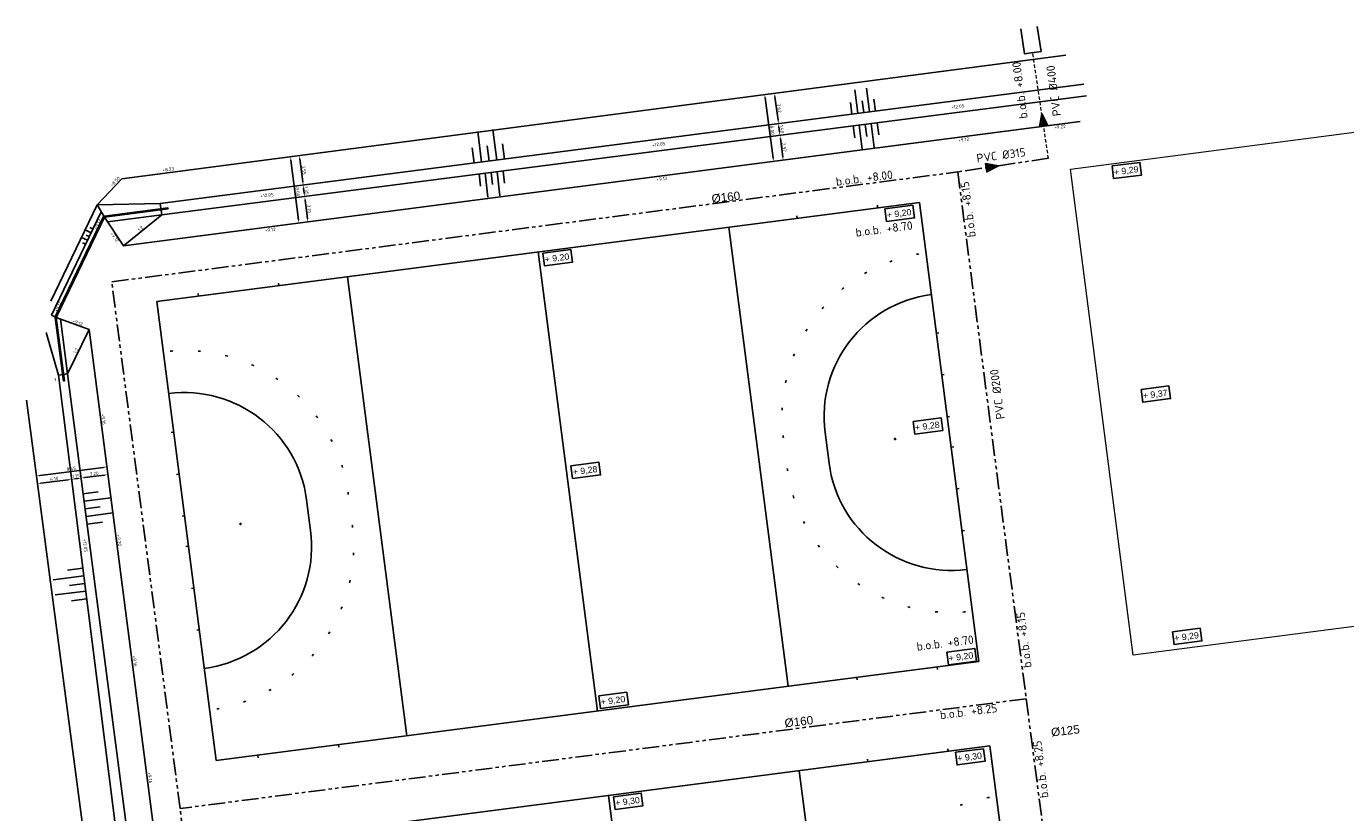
# Model space of a CAD drawing. Header units: metres. Extents: x 167872 to 168189, y 462438 to 462596.
# Tile 3 of 4: x 167872 to 168029, y 462503 to 462596. Entities that reach past the tile are written whole.
import ezdxf

# ---------------------------------------------------------------- set-up
doc = ezdxf.new("R2010")
doc.units = ezdxf.units.M
doc.header["$LTSCALE"] = 0.2
doc.linetypes.add('RI-HWA_PVC', pattern=[6.4, 4, -2.4])
doc.linetypes.add('RIOOL', pattern=[20, 10, -2, 2, -2, 2, -2])
doc.layers.get('0').update_dxf_attribs({"color": 253})
doc.layers.add('B-WE-RI-HWA_TRANSPORTLEIDING_PVC_400-G', color=253, linetype='RI-HWA_PVC', lineweight=18)
doc.layers.add('V02_Open_Verharding', color=253, linetype='Continuous', lineweight=0)
for name, color, linetype in [('C1-Lijn-0.35mm', 253, 'Continuous'), ('C1-Maatvoering', 253, 'Continuous'), ('C2-Bestaand-maaiveldhoogte', 253, 'Continuous'), ('C5-RWA-hoofdriool-pvc-125mm', 253, 'RIOOL'), ('C5-RWA-hoofdriool-pvc-160mm', 253, 'RIOOL'), ('C5-RWA-hoofdriool-pvc-315mm', 253, 'RIOOL'), ('C5-RWA-tekst', 253, 'Continuous'), ('C5-RWA-tekst-bob', 253, 'Continuous'), ('C6-Verharding-tekst-hoogte-woonrijp', 253, 'Continuous'), ('J_grondwal', 253, 'Continuous'), ('MA_A_belijning hockey', 253, 'Continuous'), ('MA_X_maaiveldhoogte nieuw', 253, 'Continuous')]:
    doc.layers.add(name, color=color, linetype=linetype)
doc.styles.add('1_200 2.5 mm', font='arial.ttf', dxfattribs={"height": 0.5})
doc.styles.add('Standaard200', font='isocpeur.ttf', dxfattribs={"height": 0.4})
doc.styles.add('Standaard500', font='isocpeur.ttf', dxfattribs={"height": 1})
doc.styles.get("Standard").update_dxf_attribs({"font": 'arial.ttf'})

# ---------------------------------------------------------------- blocks, each defined once
blk = doc.blocks.new('*U5')
blk.add_lwpolyline([(-2.23, 1.01), (0, 1.01), (0, 0), (-2.23, 0)], close=True)
at = {"style": '1_200 2.5 mm'}
blk.add_attdef('HOOGTE', (-2.15, 0.25), '', height=0.5, dxfattribs=at)

msp = doc.modelspace()

# ---------------------------------------------------------------- hatches: boundary and pattern name
for points in [[(167992.74, 462584.24), (167993.73, 462584.39), (167993.02, 462585.8)], [(167992.74, 462584.24), (167993.73, 462584.39), (167993.02, 462585.8)], [(167992.74, 462584.24), (167993.73, 462584.39), (167993.02, 462585.8)], [(167992.74, 462584.24), (167993.73, 462584.39), (167993.02, 462585.8)], [(167986.32, 462579.88), (167986.47, 462578.89), (167987.88, 462579.6)], [(167986.32, 462579.88), (167986.47, 462578.89), (167987.88, 462579.6)]]:
    msp.add_hatch(color=256).paths.add_polyline_path(points)

# ---------------------------------------------------------------- linework, layer by layer
for p, q in [((167971.15, 462585.85), (167970.78, 462588.65)), ((167972.55, 462586.03), (167972.18, 462588.83)), ((167970.45, 462585.75), (167970.26, 462587.15)), ((167971.85, 462585.94), (167971.66, 462587.34)), ((167973.25, 462586.12), (167973.06, 462587.52)), ((167926.44, 462580.05), (167925.97, 462583.68)), ((167928.26, 462580.29), (167927.78, 462583.92)), ((167970.6, 462584.35), (167970.78, 462582.92)), ((167971.31, 462584.44), (167971.68, 462581.59)), ((167972.02, 462584.53), (167972.2, 462583.11)), ((167972.73, 462584.62), (167973.1, 462581.78)), ((167973.45, 462584.72), (167973.63, 462583.29)), ((167925.54, 462579.93), (167925.3, 462581.75)), ((167927.35, 462580.17), (167927.11, 462581.98)), ((167929.16, 462580.41), (167928.92, 462582.22)), ((167926.13, 462578.64), (167926.31, 462577.21)), ((167926.84, 462578.73), (167927.19, 462575.87)), ((167927.56, 462578.81), (167927.73, 462577.39)), ((167928.27, 462578.9), (167928.62, 462576.05)), ((167928.98, 462578.99), (167929.16, 462577.56))]:
    msp.add_line(p, q)
for points in [[(167990.51, 462595.88), (167990.94, 462592.92), (167992.92, 462593.2), (167992.48, 462596.17)], [(167990.51, 462595.88), (167990.94, 462592.92), (167992.92, 462593.2), (167992.48, 462596.17)], [(167993.02, 462585.8), (167992.74, 462584.24), (167993.73, 462584.39), (167993.02, 462585.8)], [(167993.02, 462585.8), (167992.74, 462584.24), (167993.73, 462584.39), (167993.02, 462585.8)], [(167993.02, 462585.8), (167992.74, 462584.24), (167993.73, 462584.39), (167993.02, 462585.8)], [(167993.02, 462585.8), (167992.74, 462584.24), (167993.73, 462584.39), (167993.02, 462585.8)], [(167987.88, 462579.6), (167986.32, 462579.88), (167986.47, 462578.89), (167987.88, 462579.6)], [(167987.88, 462579.6), (167986.32, 462579.88), (167986.47, 462578.89), (167987.88, 462579.6)]]:
    msp.add_lwpolyline(points)
at = {"layer": 'B-WE-RI-HWA_TRANSPORTLEIDING_PVC_400-G', "ltscale": 0.5}
msp.add_line((167993.81, 462580.5), (167991.93, 462593.06), dxfattribs=at)
at = {"layer": 'C1-Lijn-0.35mm'}
for p, q in [((167881.6, 462573.64), (167889.16, 462574.62)), ((167881.62, 462573.52), (167889.18, 462574.5)), ((167884.09, 462573.84), (167884.08, 462573.96)), ((167884.22, 462573.86), (167884.2, 462573.98)), ((167886.57, 462574.16), (167886.56, 462574.28)), ((167886.7, 462574.18), (167886.68, 462574.3)), ((167889.05, 462574.49), (167889.04, 462574.6)), ((167889.18, 462574.5), (167889.16, 462574.62)), ((167875.76, 462561.66), (167881.51, 462573.58)), ((167875.87, 462561.61), (167881.62, 462573.52)), ((167881.46, 462573.47), (167881.56, 462573.41)), ((167881.51, 462573.58), (167881.62, 462573.52)), ((167881.62, 462573.52), (167881.6, 462573.64)), ((167881.74, 462573.54), (167881.72, 462573.66)), ((167880.16, 462570.78), (167880.27, 462570.73)), ((167880.11, 462570.67), (167880.21, 462570.62)), ((167879.02, 462568.42), (167879.13, 462568.37)), ((167879.07, 462568.53), (167879.18, 462568.47)), ((167877.93, 462566.17), (167878.04, 462566.11)), ((167877.99, 462566.27), (167878.1, 462566.22)), ((167876.85, 462563.91), (167876.96, 462563.86)), ((167876.9, 462564.02), (167877.01, 462563.97)), ((167875.87, 462561.61), (167875.75, 462561.6)), ((167876.73, 462554.04), (167875.75, 462561.6)), ((167875.76, 462561.66), (167875.87, 462561.61)), ((167875.89, 462561.49), (167875.77, 462561.48)), ((167875.82, 462561.77), (167875.92, 462561.72)), ((167876.85, 462554.05), (167875.87, 462561.61)), ((167876.19, 462559.13), (167876.07, 462559.12)), ((167876.21, 462559.01), (167876.09, 462559)), ((167876.51, 462556.65), (167876.4, 462556.64)), ((167876.53, 462556.53), (167876.41, 462556.52)), ((167876.84, 462554.17), (167876.72, 462554.16)), ((167876.85, 462554.05), (167876.73, 462554.04))]:
    msp.add_line(p, q, dxfattribs=at)
at = {"layer": 'C1-Maatvoering'}
for p, q in [((167960.14, 462587.67), (167961.07, 462580.53)), ((167961.3, 462587.82), (167961.67, 462585.02)), ((167961.77, 462584.23), (167961.84, 462583.63)), ((167961.95, 462582.84), (167962.23, 462580.68)), ((167903.76, 462580.29), (167904.68, 462573.2)), ((167904.82, 462580.43), (167905.18, 462577.71)), ((167905.27, 462576.92), (167905.34, 462576.37)), ((167905.45, 462575.58), (167905.74, 462573.33)), ((167873.92, 462542.81), (167881.51, 462543.79)), ((167879.24, 462542.57), (167881.63, 462542.88)), ((167874.04, 462541.9), (167877.31, 462542.31)), ((167878.1, 462542.42), (167878.45, 462542.47))]:
    msp.add_line(p, q, dxfattribs=at)
for points in [[(167960.21, 462587.68), (167960.08, 462587.66), (167960.09, 462588.07)], [(167961.37, 462587.83), (167961.24, 462587.81), (167961.25, 462588.22)], [(167961.73, 462585.03), (167961.6, 462585.01), (167961.72, 462584.62)], [(167961.83, 462584.24), (167961.7, 462584.22), (167961.71, 462584.62)], [(167961.91, 462583.64), (167961.78, 462583.62), (167961.89, 462583.23)], [(167962.01, 462582.84), (167961.88, 462582.83), (167961.89, 462583.23)], [(167903.83, 462580.3), (167903.69, 462580.29), (167903.71, 462580.69)], [(167904.88, 462580.44), (167904.75, 462580.42), (167904.77, 462580.83)], [(167961.14, 462580.54), (167961, 462580.52), (167961.12, 462580.14)], [(167962.29, 462580.69), (167962.16, 462580.67), (167962.28, 462580.29)], [(167905.24, 462577.72), (167905.11, 462577.7), (167905.23, 462577.31)], [(167905.34, 462576.93), (167905.21, 462576.91), (167905.22, 462577.32)], [(167905.41, 462576.38), (167905.28, 462576.36), (167905.39, 462575.97)], [(167905.52, 462575.59), (167905.39, 462575.57), (167905.4, 462575.97)], [(167904.75, 462573.2), (167904.62, 462573.19), (167904.74, 462572.8)], [(167905.81, 462573.34), (167905.68, 462573.32), (167905.79, 462572.94)], [(167875.82, 462554.38), (167875.69, 462554.37), (167875.8, 462553.98)], [(167873.91, 462542.88), (167873.93, 462542.74), (167873.53, 462542.76)], [(167878.09, 462542.49), (167878.11, 462542.35), (167877.7, 462542.37)], [(167878.44, 462542.53), (167878.46, 462542.4), (167878.84, 462542.52)], [(167879.23, 462542.63), (167879.25, 462542.5), (167878.84, 462542.52)], [(167881.5, 462543.86), (167881.52, 462543.73), (167881.9, 462543.85)], [(167881.62, 462542.94), (167881.63, 462542.81), (167882.02, 462542.93)], [(167874.04, 462541.97), (167874.05, 462541.83), (167873.65, 462541.85)], [(167877.3, 462542.38), (167877.32, 462542.25), (167877.71, 462542.36)]]:
    msp.add_solid(points, dxfattribs=at)
at = {"layer": 'C5-RWA-hoofdriool-pvc-125mm'}
for p, q in [((167890.6, 462503.26), (167882.48, 462565.83)), ((167991.16, 462516.31), (167890.6, 462503.26)), ((167898.72, 462440.68), (167890.6, 462503.26))]:
    msp.add_line(p, q, dxfattribs=at)
at = {"layer": 'C5-RWA-hoofdriool-pvc-160mm'}
for q in [(167983.03, 462578.88), (167983.03, 462578.88), (167882.48, 462565.83), (167882.48, 462565.83)]:
    msp.add_line((167882.48, 462565.83), q, dxfattribs=at)
at = {"layer": 'C5-RWA-hoofdriool-pvc-315mm'}
for p, q in [((167993.81, 462580.5), (167983.07, 462578.89)), ((167993.81, 462580.5), (167983.07, 462578.89)), ((167983.03, 462578.88), (167991.16, 462516.31)), ((167983.03, 462578.88), (167991.16, 462516.31)), ((167991.16, 462516.31), (167999.28, 462453.73)), ((167991.16, 462516.31), (167999.28, 462453.73))]:
    msp.add_line(p, q, dxfattribs=at)
at = {"layer": 'J_grondwal'}
for p, q in [((167883.68, 462578.07), (167995.89, 462592.75)), ((167998.02, 462589.32), (167888.25, 462575.12)), ((167888.42, 462573.79), (167998.34, 462587.91)), ((167997.58, 462584.88), (167883.88, 462570.09)), ((167883.68, 462578.07), (167880.76, 462574.97)), ((167880.76, 462574.97), (167875.25, 462563.55)), ((167881.24, 462574.16), (167875.31, 462561.88)), ((167888.25, 462575.12), (167880.76, 462574.97)), ((167880.76, 462574.97), (167881.62, 462573.52)), ((167888.25, 462575.12), (167888.42, 462573.79)), ((167879.89, 462572.28), (167880.24, 462572.11)), ((167883.88, 462570.09), (167881.62, 462573.52)), ((167881.98, 462572.97), (167888.42, 462573.79)), ((167888.42, 462573.79), (167883.88, 462570.09)), ((167878.89, 462571.1), (167879.59, 462570.76)), ((167879.33, 462572), (167880.03, 462571.66)), ((167879.45, 462571.38), (167879.81, 462571.21)), ((167879.01, 462570.48), (167879.38, 462570.31)), ((167875.31, 462561.88), (167875.87, 462561.61)), ((167875.87, 462561.61), (167879.79, 462560.17)), ((167876.4, 462561.42), (167877.24, 462554.89)), ((167876.14, 462554.74), (167874.7, 462559.82)), ((167877.24, 462554.89), (167879.79, 462560.17)), ((167879.79, 462560.17), (167895.46, 462439.39)), ((167877.24, 462554.89), (167876.14, 462554.74)), ((167876.14, 462554.74), (167890.35, 462442.33)), ((167891.82, 462442.51), (167877.24, 462554.89)), ((167887.33, 462438.49), (167872.33, 462551.76)), ((167879.07, 462540.66), (167880.88, 462540.9)), ((167879.19, 462539.76), (167882.38, 462540.18)), ((167879.31, 462538.85), (167881.12, 462539.09)), ((167879.43, 462537.95), (167882.61, 462538.37)), ((167879.55, 462537.04), (167881.37, 462537.28)), ((167879.04, 462531.81), (167877.23, 462531.58)), ((167879.16, 462530.9), (167875.53, 462530.44)), ((167879.27, 462529.99), (167877.46, 462529.76)), ((167879.38, 462529.09), (167875.76, 462528.63)), ((167879.5, 462528.18), (167877.69, 462527.95))]:
    msp.add_line(p, q, dxfattribs=at)
at = {"layer": 'MA_A_belijning hockey'}
for p, q in [((167887.82, 462563.5), (167978.46, 462575.27)), ((167973.5, 462574.62), (167973.47, 462574.92)), ((167955.8, 462572.32), (167962.88, 462517.78)), ((167963.95, 462573.38), (167963.92, 462573.68)), ((167933.14, 462569.38), (167940.22, 462514.84)), ((167910.48, 462566.44), (167917.56, 462511.9)), ((167892.78, 462564.14), (167892.74, 462564.44)), ((167902.33, 462565.38), (167902.29, 462565.68)), ((167887.82, 462563.5), (167894.9, 462508.96)), ((167980.48, 462559.72), (167980.78, 462559.76)), ((167981.12, 462554.77), (167981.42, 462554.81)), ((167981.77, 462549.81), (167982.06, 462549.85)), ((167889.54, 462547.92), (167889.84, 462547.96)), ((167982.24, 462546.18), (167982.54, 462546.22)), ((167890.19, 462542.96), (167890.48, 462543)), ((167982.88, 462541.22), (167983.18, 462541.26)), ((167890.83, 462538), (167891.13, 462538.04)), ((167983.52, 462536.26), (167983.82, 462536.3)), ((167891.3, 462534.37), (167891.6, 462534.41)), ((167891.94, 462529.42), (167892.24, 462529.45)), ((167892.59, 462524.46), (167892.89, 462524.5)), ((167894.9, 462508.96), (167985.54, 462520.72)), ((167980.62, 462519.78), (167980.58, 462520.08)), ((167971.07, 462518.54), (167971.03, 462518.84)), ((167896.2, 462498.94), (167986.84, 462510.71)), ((167899.9, 462509.3), (167899.86, 462509.6)), ((167909.45, 462510.54), (167909.41, 462510.84)), ((167981.88, 462510.06), (167981.84, 462510.36)), ((167972.33, 462508.82), (167972.29, 462509.12)), ((167964.18, 462507.76), (167971.26, 462453.22)), ((167941.52, 462504.82), (167948.6, 462450.28))]:
    msp.add_line(p, q, dxfattribs=at)
for points in [[(167985.54, 462520.72), (167978.46, 462575.27)], [(167993.92, 462456.16), (167986.84, 462510.71)]]:
    msp.add_lwpolyline(points, dxfattribs=at)
at = {"layer": 'MA_A_belijning hockey', "flags": 128}
msp.add_lwpolyline([(167894.9, 462508.96), (167887.82, 462563.5)], dxfattribs=at)
at = {"layer": 'MA_A_belijning hockey'}
for points in [[(167984.12, 462531.67, -0.414197), (167967.73, 462544.3), (167967.49, 462546.11), (167967.26, 462547.93, -0.414203), (167979.88, 462564.32)], [(167893.48, 462519.91, 0.414197), (167906.11, 462536.3), (167905.87, 462538.11), (167905.64, 462539.93, 0.414203), (167889.24, 462552.55)]]:
    msp.add_lwpolyline(points, format="xyb", dxfattribs=at)
for centre in [(167975.58, 462547.16), (167897.78, 462537.06)]:
    msp.add_circle(centre, 0.075, dxfattribs=at)
for centre, start, end in [((167981.52, 462549.77), 99.1042, 99.9798), ((167981.53, 462549.72), 108.7362, 109.6118), ((167981.55, 462549.69), 118.3682, 119.2438), ((167981.57, 462549.65), 128.0002, 128.8758), ((167981.6, 462549.62), 137.6322, 138.5078), ((167981.63, 462549.59), 147.2642, 148.1398), ((167891.38, 462538.06), 94.8106, 95.6862), ((167891.38, 462538.02), 85.1786, 86.0542), ((167891.37, 462537.98), 75.5466, 76.4222), ((167981.67, 462549.57), 156.8962, 157.7718), ((167891.36, 462537.94), 65.9146, 66.7902), ((167891.34, 462537.9), 56.2826, 57.1582), ((167981.71, 462549.56), 166.5282, 167.4038), ((167891.31, 462537.87), 46.6506, 47.5262), ((167981.75, 462549.56), 176.1602, 177.0358), ((167891.28, 462537.84), 37.0186, 37.8942), ((167981.8, 462549.56), 185.7922, 186.6678), ((167891.24, 462537.82), 27.3866, 28.2622), ((167891.21, 462537.8), 17.7546, 18.6302), ((167982.2, 462546.43), 188.1236, 188.9992), ((167891.16, 462537.79), 8.1226, 8.9982), ((167982.16, 462546.42), 197.7556, 198.6312), ((167891.57, 462534.66), 5.7912, 6.6668), ((167982.12, 462546.4), 207.3876, 208.2632), ((167891.61, 462534.67), 356.1592, 357.0348), ((167982.09, 462546.38), 217.0196, 217.8952), ((167982.05, 462546.35), 226.6516, 227.5272), ((167891.65, 462534.66), 346.5272, 347.4028), ((167982.03, 462546.32), 236.2836, 237.1592), ((167891.69, 462534.65), 336.8952, 337.7708), ((167982.01, 462546.28), 245.9156, 246.7912), ((167981.99, 462546.24), 255.5476, 256.4232), ((167981.99, 462546.2), 265.1796, 266.0552), ((167981.99, 462546.16), 274.8116, 275.6872), ((167891.73, 462534.63), 327.2632, 328.1388), ((167891.77, 462534.6), 317.6312, 318.5068), ((167891.8, 462534.57), 307.9992, 308.8748), ((167891.82, 462534.54), 298.3672, 299.2428), ((167891.84, 462534.5), 288.7352, 289.6108), ((167891.85, 462534.46), 279.1032, 279.9788), ((167989.91, 462485.17), 108.7362, 109.6118), ((167989.9, 462485.21), 99.1042, 99.9798)]:
    msp.add_arc(centre, 19.63, start, end, dxfattribs=at)
at = {"layer": 'V02_Open_Verharding'}
for p, q in [((167996.42, 462579.22), (168094.17, 462591.89)), ((168003.86, 462521.5), (167996.42, 462579.22)), ((168101.59, 462534.16), (168003.86, 462521.5))]:
    msp.add_line(p, q, dxfattribs=at)

# ---------------------------------------------------------------- block references
at = {"layer": 'C2-Bestaand-maaiveldhoogte', "xscale": 1.5, "yscale": 1.5, "zscale": 1.5, "rotation": 7.394999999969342}
for p, values in [((168004.87, 462578.52), {'HOOGTE': '+ 9,29'}), ((168008.32, 462551.96), {'HOOGTE': '+ 9,37'}), ((168012.05, 462523.17), {'HOOGTE': '+ 9,29'})]:
    msp.add_blockref('*U5', p, dxfattribs=at).add_auto_attribs(values)
at = {"layer": 'MA_X_maaiveldhoogte nieuw', "xscale": 1.5, "yscale": 1.5, "zscale": 1.5, "rotation": 7.394999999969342}
for p, values in [((167977.89, 462573.43), {'HOOGTE': '+ 9,20'}), ((167937.23, 462568.15), {'HOOGTE': '+ 9,20'}), ((167981.24, 462548.18), {'HOOGTE': '+ 9,28'}), ((167940.57, 462542.9), {'HOOGTE': '+ 9,28'}), ((167985.24, 462520.78), {'HOOGTE': '+ 9,20'}), ((167943.88, 462515.58), {'HOOGTE': '+ 9,20'}), ((167986.27, 462508.87), {'HOOGTE': '+ 9,30'}), ((167945.61, 462503.59), {'HOOGTE': '+ 9,30'})]:
    msp.add_blockref('*U5', p, dxfattribs=at).add_auto_attribs(values)

# ---------------------------------------------------------------- texts
at = {"layer": 'C1-Maatvoering', "char_height": 0.4, "attachment_point": 5, "style": 'Standaard200'}
for s, insert, rotation in [('3.62', (167961.81, 462586.46), 277.373), ('8.00', (167960.97, 462583.84), 277.4133), ('1.40', (167962.13, 462583.97), 277.3192), ('2.97', (167962.41, 462581.8), 277.4133), ('3.55', (167905.32, 462579.11), 277.5), ('8.00', (167904.58, 462576.53), 277.4133), ('1.35', (167905.63, 462576.69), 277.3192), ('3.10', (167905.92, 462574.5), 277.4133), ('4.10', (167875.64, 462542.43), 7.2048), ('8.45', (167877.67, 462543.62), 7.3952), ('1.15', (167878.23, 462542.77), 7.3952), ('3.20', (167880.39, 462543.05), 7.3952)]:
    msp.add_mtext(s, dxfattribs=dict(at, insert=insert, rotation=rotation))
at = {"layer": 'C5-RWA-tekst', "style": 'Standaard500'}
for s, rotation, p in [('PVC %%C400', 97.5553, (167995.32, 462585.58)), ('PVC %%C400', 97.5553, (167995.32, 462585.58)), ('PVC %%C400', 97.5553, (167995.32, 462585.58)), ('PVC %%C400', 97.5553, (167995.32, 462585.58)), ('PVC %%C315', 7.5553, (167985.33, 462580)), ('PVC %%C315', 7.5553, (167985.33, 462580)), ('PVC %%C200', 97.5553, (167988.61, 462549.56)), ('PVC %%C200', 97.5553, (167988.61, 462549.56))]:
    msp.add_text(s, height=1, rotation=rotation, dxfattribs=at).set_placement(p)
at = {"layer": 'C5-RWA-tekst'}
for s, p in [('%%C160', (167953.83, 462575.2)), ('%%C160', (167953.83, 462575.2)), ('%%C160', (167962.5, 462512.9)), ('%%C160', (167962.5, 462512.9)), ('%%C125', (167994.18, 462511.81)), ('%%C125', (167994.18, 462511.81)), ('%%C125', (167994.18, 462511.81)), ('%%C125', (167994.18, 462511.81))]:
    msp.add_text(s, height=1, rotation=6.7108, dxfattribs=at).set_placement(p)
at = {"layer": 'C5-RWA-tekst-bob', "style": 'Standaard500'}
for s, rotation, p in [('b.o.b. +8.00', 97.27, (167991.33, 462585.27)), ('b.o.b. +8.00', 97.27, (167991.33, 462585.27)), ('b.o.b. +8.00', 97.27, (167991.33, 462585.27)), ('b.o.b. +8.00', 97.27, (167991.33, 462585.27)), ('b.o.b. +8.00', 7.27, (167968.6, 462577.23)), ('b.o.b. +8.00', 7.27, (167968.6, 462577.23)), ('b.o.b. +8.15', 97.27, (167985.17, 462571.18)), ('b.o.b. +8.15', 97.27, (167985.17, 462571.18)), ('b.o.b. +8.70', 7.27, (167970.94, 462571.19)), ('b.o.b. +8.70', 7.27, (167970.94, 462571.19)), ('b.o.b. +8.70', 7.27, (167970.94, 462571.19)), ('b.o.b. +8.15', 97.27, (167991.81, 462520.04)), ('b.o.b. +8.15', 97.27, (167991.81, 462520.04)), ('b.o.b. +8.70', 7.27, (167978.2, 462522)), ('b.o.b. +8.70', 7.27, (167978.2, 462522)), ('b.o.b. +8.25', 7.27, (167980.98, 462513.86)), ('b.o.b. +8.25', 7.27, (167980.98, 462513.86)), ('b.o.b. +8.25', 97.27, (167993.81, 462504.58)), ('b.o.b. +8.25', 97.27, (167993.81, 462504.58))]:
    msp.add_text(s, height=1, rotation=rotation, dxfattribs=at).set_placement(p)
at = {"layer": 'C6-Verharding-tekst-hoogte-woonrijp', "style": 'Standaard200'}
for s, rotation, p in [('+12.05', 7, (167982.27, 462586.35)), ('+9.22', 7, (167994.52, 462583.96)), ('+12.05', 7, (167946.71, 462581.87)), ('+9.12', 7, (167983.11, 462582.45)), ('+8.23', 7, (167888.54, 462578.91)), ('+8.50', 46.4627, (167882.54, 462577.09)), ('+9.12', 7, (167947.24, 462577.78)), ('+12.05', 7, (167900.17, 462575.82)), ('+9.12', 64.4466, (167880.7, 462572)), ('1:2', 42.201, (167885.78, 462571.77)), ('+9.12', 7, (167900.7, 462571.73)), ('+9.12', 303.766, (167882.3, 462571.57)), ('+9.12', 64.4466, (167875.99, 462562.22)), ('+9.12', 340.7864, (167877.76, 462561.02)), ('1:2', 62.4599, (167878.23, 462557.26)), ('+9.16', 277.4916, (167881.21, 462550.13)), ('+12.05', 277.4916, (167879.02, 462535.28)), ('+9.20', 277.4916, (167883.07, 462535.78)), ('+9.16', 277.4916, (167884.94, 462521.4)), ('+9.16', 277.4916, (167886.74, 462507.54))]:
    msp.add_text(s, height=0.4, rotation=rotation, dxfattribs=at).set_placement(p)

doc.saveas('drawing.dxf')
